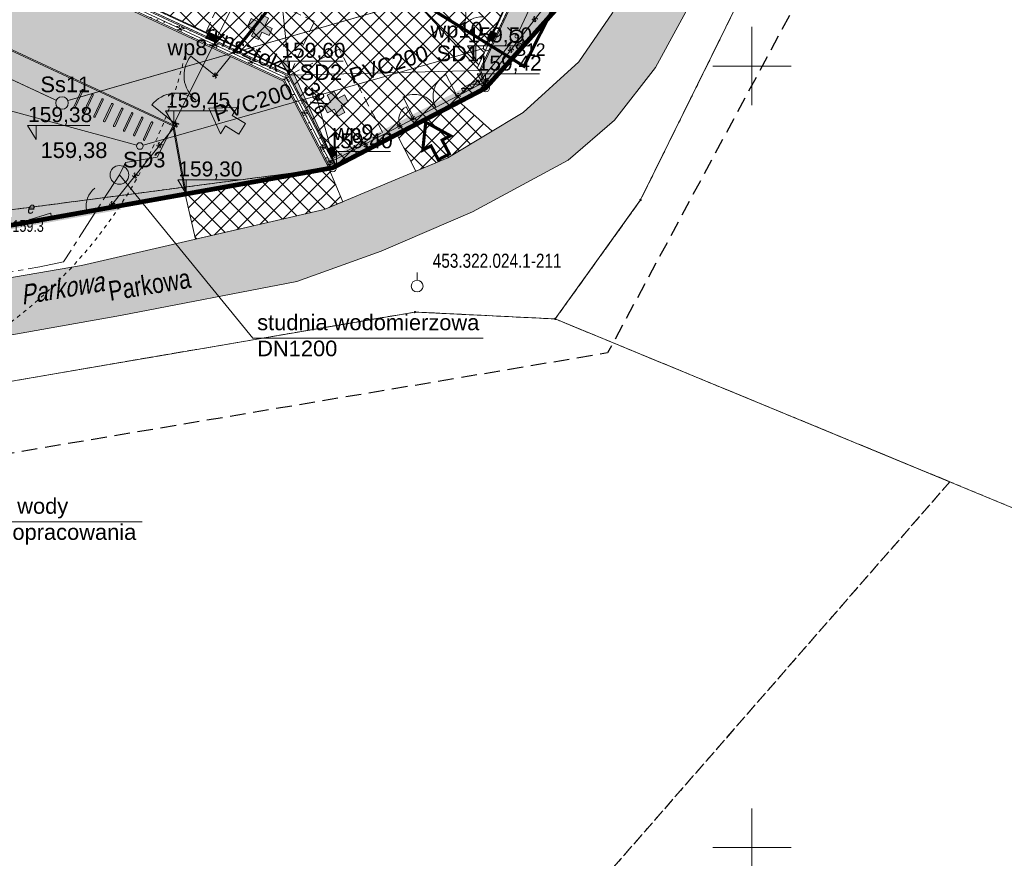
# Model space of a CAD drawing. Header units: millimetres. Extents: x 2049 to 5050, y -1200 to -312.
# Tile 13 of 23: x 2239 to 2302, y -1088 to -1034. Entities that reach past the tile are written whole.
import ezdxf
from ezdxf.enums import TextEntityAlignment as Align

# ---------------------------------------------------------------- set-up
doc = ezdxf.new("R2010")
doc.units = ezdxf.units.MM
for name, pattern in [('BORDER2', [22.225, 6.35, -3.175, 6.35, -3.175, 0, -3.175]), ('CENTER2', [28.575, 19.05, -3.175, 3.175, -3.175]), ('HIDDEN', [9.525, 6.35, -3.175]), ('L_0_04', [1.5, 1, -0.5]), ('L_0_45', [0.5, 0.25, -0.25]), ('L_0_52', [1, 0.75, -0.25])]:
    doc.linetypes.add(name, pattern=pattern)
doc.layers.get('0').update_dxf_attribs({"lineweight": 5})
doc.layers.get('Defpoints').update_dxf_attribs({"lineweight": 5})
doc.layers.add('994-Nazwa ulicy', color=7, linetype='Continuous')
doc.layers.add('pikieta naturalna-Atr2', color=7, linetype='Continuous')
for name, color, linetype, lineweight in [('A_chodnik', 132, 'Continuous', 5), ('A_hatch nawierzchnia', 253, 'Continuous', 5), ('A_hatch zieleń', 3, 'Continuous', 5), ('A_hidden', 132, 'HIDDEN', 5), ('A_koty wysokośc.', 53, 'Continuous', 5), ('A_latarnie', 22, 'Continuous', 5), ('A_linie przekrojowe', 114, 'Continuous', 5), ('A_mapa vector', 253, 'Continuous', 5), ('A_ogrodzenie 2_4m', 45, 'Continuous', 5), ('A_opisy', 13, 'Continuous', 5), ('A_parking', 53, 'Continuous', 5), ('A_pzt granica działki', 1, 'BORDER2', 5), ('A_spadki nawierzchni', 7, 'Continuous', 5), ('A_strefy oddziaływania obiektów', 71, 'L_0_45', 5), ('A_usunięcia', 1, 'Continuous', 5), ('A_zjazd z drogi', 7, 'Continuous', 5), ('IE_nn', 240, 'Continuous', 5), ('S-kd', 230, 'Continuous', 5), ('S-ks', 24, 'Continuous', 5), ('S-woda', 160, 'Continuous', 5)]:
    doc.layers.add(name, color=color, linetype=linetype, lineweight=lineweight)
doc.styles.add('Arial', font='Arial.ttf')
doc.styles.get("Standard").update_dxf_attribs({"font": 'arial.ttf'})
doc.styles.add('wymiary pzt', font='arial.ttf', dxfattribs={"height": 1})
pattern_1 = [(45, (9.5363, -381.6145), (-0.561266, 0.561266), []), (135, (9.5363, -381.6145), (-0.561266, -0.561266), [])]
pattern_2 = [(45, (9.53627, -381.61447), (-0.1403165, 0.420949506), [0, -0.396875])]

# ---------------------------------------------------------------- blocks, each defined once
blk = doc.blocks.new('zw$2336')
at = {"layer": 'A_strefy oddziaływania obiektów'}
blk.add_arc((-2.028, 0), 30, 146.72586, 12.57471, dxfattribs=at)
blk = doc.blocks.new('zw$2B9E')
at = {"layer": 'A_hatch nawierzchnia'}
h = blk.add_hatch(color=1, dxfattribs=at)
h.dxf.hatch_style = 1
h.paths.add_polyline_path([(2.113, 2.049), (2.566, 1.838), (2.355, 1.385), (2.808, 1.174), (3.02, 1.627), (3.473, 1.416), (3.684, 1.869), (3.231, 2.08), (3.442, 2.534), (2.989, 2.745), (2.777, 2.291), (2.324, 2.503)])
at = {"layer": 'A_hidden', "linetype": 'HIDDEN', "ltscale": 0.1}
for p, q in [((2.777, 2.291), (2.989, 2.745)), ((2.989, 2.745), (3.442, 2.534)), ((3.231, 2.08), (3.442, 2.534)), ((2.113, 2.049), (2.324, 2.503)), ((2.113, 2.049), (2.566, 1.838)), ((2.324, 2.503), (2.777, 2.291)), ((3.231, 2.08), (3.684, 1.869)), ((2.355, 1.385), (2.566, 1.838)), ((2.355, 1.385), (2.808, 1.174)), ((2.808, 1.174), (3.02, 1.627)), ((3.02, 1.627), (3.473, 1.416)), ((3.473, 1.416), (3.684, 1.869))]:
    blk.add_line(p, q, dxfattribs=at)
blk.add_lwpolyline([(0, 0), (3.263, -1.52), (5.797, 3.919), (2.534, 5.439)], close=True, dxfattribs=at)
blk = doc.blocks.new('zw$72B4')
at = {"layer": 'A_ogrodzenie 2_4m'}
for p, q in [((0.05, -0.05), (-0.05, 0.05)), ((-0.05, -0.05), (0.05, 0.05))]:
    blk.add_line(p, q, dxfattribs=at)
at = {"layer": 'A_ogrodzenie 2_4m', "linetype": 'HIDDEN', "ltscale": 0.01}
blk.add_lwpolyline([(-0.12, 0.12), (-0.12, -0.12), (0.12, -0.12), (0.12, 0.12)], close=True, dxfattribs=at)
at = {"layer": 'A_ogrodzenie 2_4m'}
blk.add_lwpolyline([(-0.05, 0.05), (-0.05, -0.05), (0.05, -0.05), (0.05, 0.05)], close=True, dxfattribs=at)
blk = doc.blocks.new('zw$4BF9')
at = {"layer": 'A_ogrodzenie 2_4m'}
for p, q in [((5.029, 9.474), (6.589, 8.223)), ((7.568, 9.445), (6.589, 8.223)), ((21.343, 8.286), (22.06, 6.912)), ((11.145, 8.054), (13.947, 2.681)), ((2.527, 6.352), (4.088, 5.102)), ((18.595, 6.853), (19.311, 5.478)), ((19.223, 5.432), (18.807, 6.23)), ((4.057, 5.063), (0.031, 0.039))]:
    blk.add_line(p, q, dxfattribs=at)
for points in [[(11.145, 8.054), (11.145, 8.054), (-89.687, 55.026), (-87.993, 59.248), (-87.56, 60.239), (-75.488, 90.173), (-59.845, 129.157), (-17.974, 109.652), (59.053, 73.799), (29.362, 14.847), (23.382, 7.169)], [(23.949, 7.897), (13.947, 2.681)]]:
    blk.add_lwpolyline(points, dxfattribs=at)
for centre, radius, start, end in [((6.589, 8.223), 2, 141.29404, 231.29404), ((22.06, 6.912), 1.55, 117.5408, 207.5408), ((4.088, 5.102), 2, 51.29404, 141.29404), ((19.311, 5.478), 1.55, 27.5408, 117.5408), ((19.223, 5.432), 0.9, 117.5408, 207.5408)]:
    blk.add_arc(centre, radius, start, end, dxfattribs=at)
for p, rotation in [((27.021, 11.841), 52.08704927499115), ((4.346, 11.221), 65.02180580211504), ((6.613, 10.166), 65.02180580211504), ((25.485, 9.869), 52.08704927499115), ((8.879, 9.11), 65.02180580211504), ((6.589, 8.223), 51.29404449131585), ((11.145, 8.054), 65.02180580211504), ((23.949, 7.897), 27.54079736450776), ((22.104, 6.935), 27.54079736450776), ((12.301, 5.838), 27.54079736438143), ((4.088, 5.102), 51.29404449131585), ((18.38, 4.993), 27.54079736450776), ((19.267, 5.455), 27.54079736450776), ((3.025, 3.775), 51.29404449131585), ((13.457, 3.621), 27.54079736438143), ((16.164, 3.837), 27.54079736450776), ((13.947, 2.681), 9.778696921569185), ((1.462, 1.824), 51.29404449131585), ((0, 0), 51.29404449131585)]:
    blk.add_blockref('zw$72B4', p, dxfattribs=dict(at, rotation=rotation))
blk = doc.blocks.new('zw$FF0C')
at = {"layer": 'A_linie przekrojowe'}
h = blk.add_hatch(color=256, dxfattribs=at)
h.dxf.hatch_style = 1
h.paths.add_polyline_path([(-1.118, -0.031), (-0.604, -0.822), (-0.181, 0.084)])
blk.add_lwpolyline([(-0.181, 0.084), (-1.118, -0.031), (-0.604, -0.822)], close=True, dxfattribs=at)
at = {"layer": 'A_linie przekrojowe', "const_width": 0.1}
blk.add_lwpolyline([(0, 0), (-0.845, -1.813)], dxfattribs=at)
blk = doc.blocks.new('zw$409B')
at = {"layer": 'A_linie przekrojowe'}
for points in [[(-2.111, -4.532), (0, 0)], [(-39.421, -84.623), (-36.043, -77.372)]]:
    blk.add_lwpolyline(points, dxfattribs=at)
at = {"layer": 'Defpoints'}
blk.add_line((-36.043, -77.372), (-2.111, -4.532), dxfattribs=at)
at = {"layer": 'A_linie przekrojowe'}
blk.add_blockref('zw$FF0C', (0, 0), dxfattribs=at)
at = {"layer": 'A_linie przekrojowe', "xscale": -1, "rotation": 130.0436116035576}
blk.add_blockref('zw$FF0C', (-39.421, -84.623), dxfattribs=at)
at = {"layer": 'A_linie przekrojowe', "char_height": 1, "width": 1.13204, "attachment_point": 5, "rotation": 65.02181}
for insert in [(0.514, -0.791), (-38.485, -84.508)]:
    blk.add_mtext('\\pxqc;A', dxfattribs=dict(at, insert=insert))
blk = doc.blocks.new('zw$D434')
at = {"layer": 'A_opisy'}
h = blk.add_hatch(color=256, dxfattribs=at)
h.dxf.hatch_style = 1
h.paths.add_polyline_path([(-0.271, -1.529), (0.273, -1.782), (0, 0), (-1.54, -0.937), (-0.996, -1.191), (-1.418, -2.097), (-0.693, -2.435)])
blk.add_lwpolyline([(-0.271, -1.529), (0.273, -1.782), (0, 0), (-1.54, -0.937), (-0.996, -1.191), (-1.418, -2.097), (-0.693, -2.435)], close=True, dxfattribs=at)
blk = doc.blocks.new('zw$3AD2')
at = {"layer": 'A_opisy'}
for points in [[(-0.05, 0.05), (-1.25, 0.05)], [(-1.25, -0.05), (-0.05, -0.05)]]:
    blk.add_lwpolyline(points, dxfattribs=at)
for centre, start, end in [((-1.25, 0), 90, 270), ((-0.05, 0), 270, 90)]:
    blk.add_arc(centre, 0.05, start, end, dxfattribs=at)
blk = doc.blocks.new('zw$4BE7')
at = {"layer": 'A_latarnie'}
for p, q in [((-0.354, 0.354), (-0.566, 0.566)), ((0.354, 0.354), (0.566, 0.566)), ((-0.566, -0.566), (-0.354, -0.354)), ((0.566, -0.566), (0.354, -0.354))]:
    blk.add_line(p, q, dxfattribs=at)
at = {"layer": 'A_latarnie', "const_width": 0.1}
blk.add_lwpolyline([(0.152, -0.37, 0.831927), (-0.009, 0.4, 1.202028), (0.152, -0.37)], format="xyb", dxfattribs=at)
at = {"layer": 'A_latarnie'}
blk.add_lwpolyline([(0.038, -0.093, 0.05, 0.05, 0.831927), (-0.002, 0.1, 0.05, 0.05, 1.202028)], format="xyseb", close=True, dxfattribs=at)
blk = doc.blocks.new('zw$8BE4')
at = {"layer": 'A_latarnie', "xscale": -1, "rotation": 179.9999999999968}
blk.add_blockref('zw$4BE7', (85.635, -118.725), dxfattribs=at)
blk = doc.blocks.new('L_0_02_2')
at = {"color": 0}
blk.add_point((0, 0), dxfattribs=at)
blk = doc.blocks.new('L_0_02_1')
at = {"color": 0}
blk.add_point((0, 0), dxfattribs=at)
blk = doc.blocks.new('KTOK02_500')
at = {"color": 0, "linetype": 'Continuous', "lineweight": 13}
for centre, start, end in [((-3, 0), 0, 60.0184), ((3, 0), 119.9816, 180)]:
    blk.add_arc(centre, 3, start, end, dxfattribs=at)
blk = doc.blocks.new('KTOK04_500')
at = {"color": 0, "linetype": 'Continuous', "lineweight": 13}
blk.add_arc((3, 0), 3, 119.9816, 180, dxfattribs=at)
blk = doc.blocks.new('zw$F0AB')
at = {"layer": 'A_mapa vector', "linetype": 'Continuous', "lineweight": 0}
for points in [[(229.337, 69.002, 1), (229.337, 69.092, 1)], [(214.907, 61.832, 1), (214.907, 61.922, 1)], [(223.877, 61.392, 1), (223.877, 61.482, 1)]]:
    blk.add_hatch(color=256, dxfattribs=at).paths.add_polyline_path(points)
at = {"layer": 'A_mapa vector', "linetype": 'CONTINUOUS', "lineweight": 0}
for p, q in [((229.337, 69.047), (315.949, 244.523)), ((225.227, 82.687), (219.427, 76.207)), ((219.427, 76.207), (209.647, 71.107)), ((117.947, 54.717), (209.647, 71.107)), ((229.337, 69.047), (223.877, 61.437)), ((214.907, 61.877), (175.697, 55.157)), ((223.877, 61.437), (214.907, 61.877)), ((223.877, 61.437), (270.837, 42.037))]:
    blk.add_line(p, q, dxfattribs=at)
at = {"layer": 'A_mapa vector', "linetype": 'L_0_04', "lineweight": 25, "flags": 128}
blk.add_lwpolyline([(132.437, 208.417), (272.317, 142.967), (227.227, 59.257), (127.107, 42.427), (76.327, 77.727)], close=True, dxfattribs=at)
at = {"layer": 'A_mapa vector', "linetype": 'L_0_52', "lineweight": 0, "flags": 128}
for points in [[(266.507, 144.357), (229.337, 69.047)], [(219.427, 76.207), (225.227, 82.687)], [(209.647, 71.107), (219.427, 76.207)], [(128.867, 60.547), (209.647, 71.107)], [(209.647, 71.107), (128.867, 60.547)], [(166.357, 63.367), (209.647, 71.107)], [(229.337, 69.047), (223.877, 61.437)], [(214.907, 61.877), (175.697, 55.157)], [(223.877, 61.437), (214.907, 61.877)], [(249.117, 51.017), (223.877, 61.437)], [(223.877, 61.437), (249.117, 51.017)], [(204.624, 0), (249.117, 51.017)], [(249.117, 51.017), (204.624, 0)]]:
    blk.add_lwpolyline(points, dxfattribs=at)
at = {"layer": 'A_mapa vector', "linetype": 'L_0_45', "lineweight": 0, "flags": 128}
for points in [[(229.337, 69.047), (266.507, 144.357)], [(266.507, 144.357), (229.337, 69.047)], [(219.427, 76.207), (225.227, 82.687)], [(225.227, 82.687), (219.427, 76.207)], [(209.647, 71.107), (219.427, 76.207)], [(219.427, 76.207), (209.647, 71.107)], [(128.867, 60.547), (209.647, 71.107)], [(209.647, 71.107), (128.867, 60.547)], [(166.357, 63.367), (209.647, 71.107)], [(209.647, 71.107), (166.357, 63.367)], [(223.877, 61.437), (229.337, 69.047)], [(229.337, 69.047), (223.877, 61.437)], [(214.907, 61.877), (175.697, 55.157)], [(175.697, 55.157), (214.907, 61.877)], [(223.877, 61.437), (214.907, 61.877)], [(214.907, 61.877), (223.877, 61.437)], [(249.117, 51.017), (223.877, 61.437)], [(223.877, 61.437), (249.117, 51.017)], [(204.624, 0), (249.117, 51.017)], [(249.117, 51.017), (270.837, 42.037)]]:
    blk.add_lwpolyline(points, dxfattribs=at)
at = {"layer": 'A_mapa vector', "linetype": 'Continuous', "lineweight": 0, "flags": 128}
for points in [[(216.213, 81.15), (219.638, 78.988)], [(236.457, 75.117), (236.457, 80.117)], [(236.457, 75.117), (236.457, 80.117)], [(236.457, 75.117), (236.457, 80.117)], [(236.457, 75.117), (236.457, 80.117)], [(233.957, 77.617), (236.457, 77.617)], [(233.957, 77.617), (236.457, 77.617)], [(236.457, 77.617), (238.957, 77.617)], [(236.457, 77.617), (238.957, 77.617)], [(190.294, 67.799), (191.607, 68.2), (191.687, 67.947), (190.367, 67.547), (190.294, 67.799)], [(193.898, 68.397), (194.937, 68.567)], [(215.047, 63.912), (215.047, 64.412)], [(236.457, 25.117), (236.457, 30.117)], [(236.457, 25.117), (236.457, 30.117)], [(236.457, 25.117), (236.457, 30.117)], [(236.457, 25.117), (236.457, 30.117)], [(233.957, 27.617), (236.457, 27.617)], [(233.957, 27.617), (236.457, 27.617)], [(236.457, 27.617), (238.957, 27.617)], [(236.457, 27.617), (238.957, 27.617)]]:
    blk.add_lwpolyline(points, dxfattribs=at)
at = {"layer": 'A_mapa vector', "linetype": 'Continuous', "lineweight": 0}
for centre, radius in [((219.427, 76.207), 0.25), ((209.647, 71.107), 0.25), ((229.337, 69.047), 0.045), ((215.047, 63.537), 0.375), ((214.907, 61.877), 0.045), ((223.877, 61.437), 0.045)]:
    blk.add_circle(centre, radius, dxfattribs=at)
at = {"layer": 'A_mapa vector'}
for p in [(219.638, 78.988), (221.872, 77.594), (209.25, 71.093), (195.548, 68.779), (191.607, 68.2), (193.898, 68.397), (194.937, 68.567), (189.727, 67.38), (190.294, 67.799), (190.367, 67.547), (191.687, 67.947)]:
    blk.add_point(p, dxfattribs=at)
at = {"layer": 'A_mapa vector', "linetype": 'Continuous', "yscale": 0.5, "zscale": 0.5}
for name, p, xscale, rotation in [('KTOK02_500', (217.926, 80.069), 0.5, 327.7400000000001), ('L_0_02_2', (219.427, 76.207), 0.5, 48.17), ('L_0_02_1', (219.427, 76.207), 0.4999999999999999, 207.54), ('L_0_02_2', (209.647, 71.107), 0.4999999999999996, 190.1299999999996), ('L_0_02_2', (209.647, 71.107), 0.5, 27.54), ('KTOK04_500', (193.898, 68.397), 0.5, 9.290000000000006), ('L_0_02_1', (229.337, 69.047), 0.5, 234.3400000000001), ('L_0_02_1', (229.337, 69.047), 0.5, 63.73000000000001), ('L_0_02_1', (214.907, 61.877), 0.4999999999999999, 189.7299999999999), ('L_0_02_2', (214.907, 61.877), 0.5, 357.19), ('L_0_02_2', (223.877, 61.437), 0.5, 54.34), ('L_0_02_1', (223.877, 61.437), 0.5, 337.55), ('L_0_02_1', (223.877, 61.437), 0.5, 177.19)]:
    blk.add_blockref(name, p, dxfattribs=dict(at, xscale=xscale, rotation=rotation))
at = {"layer": 'A_mapa vector', "style": 'Arial', "oblique": 15, "width": 0.78}
blk.add_text('e', height=0.75, dxfattribs=at).set_placement((190.066, 68.919), align=Align.TOP_LEFT)
at = {"layer": 'A_mapa vector', "style": 'Arial', "width": 0.78}
blk.add_text('453.322.024.1-211', height=0.9, dxfattribs=at).set_placement((216.047, 65.611), align=Align.TOP_LEFT)
blk.add_text('Parkowa', height=1.25, rotation=9.3, dxfattribs=at).set_placement((195.211, 63.824), align=Align.TOP_LEFT)
blk = doc.blocks.new('zw$8536')
at = {"layer": 'S-ks', "const_width": 0.05}
for points in [[(-62.223, -67.352), (-32.437, -58.775)], [(-72.195, -63.033), (-62.955, -67.337)]]:
    blk.add_lwpolyline(points, dxfattribs=at)
at = {"layer": 'S-ks'}
blk.add_circle((-62.592, -67.506), 0.4, dxfattribs=at)
blk = doc.blocks.new('zw$CA91')
at = {"layer": 'A_koty wysokośc.'}
h = blk.add_hatch(color=256, dxfattribs=at)
h.dxf.hatch_style = 1
h.paths.add_polyline_path([(-0.448, 0.753), (0, 0), (0, 0.753)])
blk.add_lwpolyline([(2.874, 0.753), (-0.448, 0.753), (0, 0), (0, 0.753)], dxfattribs=at)
blk = doc.blocks.new('rrr')
at = {"layer": '994-Nazwa ulicy', "color": 7, "linetype": 'Continuous', "lineweight": 25, "oblique": 15, "width": 0.79}
blk.add_text('Parkowa', height=1.25, rotation=9.545, dxfattribs=at).set_placement((130.08, 38.32))
at = {"layer": 'pikieta naturalna-Atr2', "color": 7, "width": 0.765}
blk.add_text('159.3', height=0.75, dxfattribs=at).set_placement((129.46, 43.74), align=Align.TOP_LEFT)

msp = doc.modelspace()

# ---------------------------------------------------------------- hatches: boundary and pattern name
at = {"layer": 'A_hatch nawierzchnia'}
h = msp.add_hatch(dxfattribs=at)
h.set_pattern_fill('NET', color=256, scale=0.25, angle=45)
h.set_pattern_definition(pattern_1)
h.paths.add_polyline_path([(2254.623, -1023.02), (2275.699, -977.778), (2276.786, -978.285), (2277.251, -977.288), (2276.163, -976.781), (2280.432, -967.617), (2281.378, -965.586), (2282.164, -963.9), (2298.879, -971.687), (2268.176, -1037.594)])
h.paths.add_polyline_path([(2274.775, -992.889), (2286.012, -998.124), (2297.455, -973.56), (2293.745, -971.833), (2293.893, -971.515), (2292.987, -971.093), (2292.839, -971.41), (2290.834, -970.476), (2290.981, -970.159), (2290.075, -969.737), (2289.927, -970.054), (2283.899, -967.246), (2281.223, -972.991), (2282.001, -973.354), (2281.854, -973.671), (2282.76, -974.093), (2282.908, -973.776), (2283.542, -974.071)], flags=16)
h.paths.add_polyline_path([(2265.709, -1012.351), (2266.488, -1012.714), (2266.34, -1013.031), (2267.246, -1013.454), (2267.394, -1013.136), (2271.979, -1015.272), (2271.831, -1015.589), (2272.738, -1016.012), (2272.885, -1015.694), (2276.946, -1017.586), (2282.211, -1006.282), (2279.883, -1005.197), (2280.03, -1004.88), (2278.943, -1004.373), (2278.795, -1004.691), (2276.18, -1003.472), (2276.327, -1003.155), (2275.24, -1002.648), (2275.092, -1002.966), (2270.975, -1001.048), (2268.797, -1005.721), (2267.438, -1005.088), (2266.526, -1007.044), (2266.662, -1007.108), (2265.818, -1008.92), (2266.906, -1009.427), (2267.75, -1007.614), (2267.886, -1007.678)], flags=16)
h = msp.add_hatch(dxfattribs=at)
h.set_pattern_fill('NET', color=256, scale=0.25, angle=45)
h.set_pattern_definition(pattern_1)
h.paths.add_polyline_path([(2155.63, -991.003), (2162.598, -980.151), (2241.833, -1017.062), (2241.326, -1018.149), (2242.323, -1018.614), (2242.83, -1017.526), (2254.569, -1022.995), (2254.623, -1023.02), (2256.136, -1037.824), (2225.574, -1023.586), (2224.487, -1023.08), (2202.913, -1013.03), (2201.825, -1012.523), (2180.251, -1002.473), (2179.163, -1001.966)])
h.paths.add_polyline_path([(2204.268, -1013.33), (2222.851, -1021.987), (2225.891, -1015.46), (2207.309, -1006.804)], flags=16)
h.paths.add_polyline_path([(2182.06, -1002.984), (2200.642, -1011.641), (2203.683, -1005.115), (2185.1, -996.458)], flags=16)
h = msp.add_hatch(dxfattribs=at)
h.set_pattern_fill('CONC', color=256, scale=0.1, angle=45)
h.set_pattern_definition([(45, (10.2406, -378.4398), (-1.7960512, 1.7960512), [0, -2.54]), (45, (10.8872, -379.0504), (-1.7960512, 1.7960512), [0, -2.54]), (45, (9.9712, -378.0267), (-1.7960512, 1.7960512), [0, -2.54]), (23.1986, (9.59404, -379.5174), (7.18420523, 3.5921031), [0.2735656, -13.4047535]), (261.8699, (9.8455, -379.40965), (1.79605086, 8.9802562), [0.127, -12.573]), (175.6013, (9.82753, -379.53538), (19.75656246, -1.796048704), [0.2341753, -23.1834665]), (251.5651, (9.4504, -380.3436), (3.86e-06, -3.5921033), [0.056797, -5.6228158]), (11.3099, (9.4324, -380.3975), (5.38815528, 1.79604803), [0.0915822, -9.0665198]), (153.4349, (9.5222, -380.3795), (-5.38815159, 1.79605487), [0.0803224, -7.9518637]), (270, (10.7794, -379.3737), (1.7960518, -1.7960518), [0.107762, -3.484339]), (45, (10.7794, -379.4815), (4e-16, 3.5921024), [0.1524, -2.3876]), (180, (10.8872, -379.3737), (-1.7960518, -1.7960518), [0.107762, -3.484339]), (296.5651, (9.4144, -378.4398), (-1.79605487, 5.38815159), [0.0803224, -7.9518637]), (45, (9.4504, -378.5116), (4e-16, 3.5921024), [0.127, -2.413]), (188.1301, (9.54016, -378.42183), (-8.9802562, -1.79605086), [0.127, -12.573]), (258.6901, (8.4446, -379.3737), (1.79604803, 5.38815528), [0.0915822, -9.0665198]), (26.5651, (8.4266, -379.4635), (-5.38815159, -1.79605487), [0.1606448, -7.8715413]), (171.8699, (8.5703, -379.3917), (8.9802562, -1.79605086), [0.127, -12.573]), (45, (9.0373, -378.9247), (-1.7960512, 1.7960512), [0, -2.54]), (45, (9.0193, -379.8766), (-1.7960512, 1.7960512), [0, -2.54]), (45, (10.1867, -380.0383), (-1.7960512, 1.7960512), [0, -2.54]), (45, (10.115, -378.9966), (-1.7960512, 1.7960512), [0, -2.54]), (45, (9.2887, -379.212), (-1.7960512, 1.7960512), [0, -2.54]), (45, (8.8397, -379.5533), (-1.7960512, 1.7960512), [0, -2.54]), (45, (9.109, -379.4995), (-1.7960512, 1.7960512), [0, -2.54]), (45, (9.4683, -380.0024), (-1.7960512, 1.7960512), [0, -2.54]), (45, (8.9654, -380.3616), (-1.7960512, 1.7960512), [0, -2.54]), (45, (8.5703, -379.9305), (-1.7960512, 1.7960512), [0, -2.54]), (45, (8.1213, -379.5893), (-1.7960512, 1.7960512), [0, -2.54]), (45, (8.6062, -378.9606), (-1.7960512, 1.7960512), [0, -2.54]), (45, (8.9295, -378.4937), (-1.7960512, 1.7960512), [0, -2.54]), (45, (9.63, -377.937), (-1.7960512, 1.7960512), [0, -2.54]), (45, (9.7557, -378.9247), (-1.7960512, 1.7960512), [0, -2.54]), (45, (9.2528, -378.781), (-1.7960512, 1.7960512), [0, -2.54]), (45, (10.2586, -379.4995), (-1.7960512, 1.7960512), [0, -2.54]), (45, (9.8096, -380.128), (-1.7960512, 1.7960512), [0, -2.54]), (45, (10.7435, -379.9844), (-1.7960512, 1.7960512), [0, -2.54]), (45, (10.043, -380.4693), (-1.7960512, 1.7960512), [0, -2.54]), (45, (9.5222, -381.098), (-1.7960512, 1.7960512), [0, -2.54]), (45, (9.8275, -380.9722), (-1.7960512, 1.7960512), [0, -2.54]), (45, (9.594, -380.7028), (-1.7960512, 1.7960512), [0, -2.54]), (45, (11.0848, -379.7868), (-1.7960512, 1.7960512), [0, -2.54]), (45, (10.564, -378.835), (-1.7960512, 1.7960512), [0, -2.54]), (45, (9.9353, -378.386), (-1.7960512, 1.7960512), [0, -2.54]), (45, (10.4023, -380.5052), (-1.7960512, 1.7960512), [0, -2.54])])
h.paths.add_polyline_path([(2148.98, -1019.015), (2161.551, -1024.871), (2219.646, -1027.664), (2248.782, -1041.237), (2249.519, -1045.362), (2258.636, -1043.885), (2255.795, -1038.437), (2225.279, -1024.221), (2225.49, -1023.768), (2224.402, -1023.261), (2224.191, -1023.714), (2202.617, -1013.664), (2202.828, -1013.211), (2201.74, -1012.704), (2201.529, -1013.157), (2179.955, -1003.107), (2180.166, -1002.654), (2179.079, -1002.147), (2178.868, -1002.601), (2160.592, -994.087)])
h = msp.add_hatch(dxfattribs=at)
h.set_pattern_fill('NET', color=256, scale=0.25, angle=45)
h.set_pattern_definition(pattern_1)
h.paths.add_polyline_path([(2254.623, -1023.02), (2267.73, -1037.114), (2268.323, -1037.752), (2256.16, -1038.055)])
h = msp.add_hatch(dxfattribs=at)
h.set_pattern_fill('NET', color=256, scale=0.25, angle=45)
h.set_pattern_definition(pattern_1)
h.paths.add_polyline_path([(2259.179, -1043.844), (2268.712, -1038.872), (2268.323, -1037.752), (2256.16, -1038.055)])
at = {"layer": 'A_hatch zieleń'}
h = msp.add_hatch(dxfattribs=at)
h.set_pattern_fill('DOTS', color=256, scale=0.25, angle=45, style=2)
h.set_pattern_definition(pattern_2)
h.paths.add_polyline_path([(2134.432, -1038.222), (2185.052, -916.842), (2227.212, -936.482), (2304.212, -972.322), (2286.482, -1008.192), (2274.512, -1032.392), (2268.773, -1038.804), (2268.409, -1037.757), (2299.167, -971.732), (2282.125, -963.794), (2281.34, -965.48), (2247.954, -949.927), (2248.917, -947.861), (2223.808, -936.164), (2222.845, -938.23), (2187.284, -921.665), (2174.278, -949.584), (2172.737, -948.866), (2170.981, -952.637), (2172.522, -953.355), (2159.358, -981.612), (2155.451, -991.229), (2179.045, -1002.22), (2178.901, -1002.528), (2160.553, -993.981), (2148.873, -1019.054), (2161.532, -1024.951), (2219.627, -1027.744), (2248.71, -1041.292), (2249.491, -1045.66), (2167.232, -1060.362)])
h.paths.add_polyline_path([(2185.226, -1046.474), (2178.186, -1045.303), (2179.282, -1038.377), (2186.248, -1039.417)], flags=16)
h.paths.add_polyline_path([(2196.007, -1044.411), (2189.98, -1043.983), (2190.308, -1038.915), (2196.306, -1039.336)], flags=16)
h = msp.add_hatch(dxfattribs=at)
h.set_pattern_fill('DOTS', color=256, scale=0.25, angle=45, style=2)
h.set_pattern_definition(pattern_2)
h.paths.add_polyline_path([(2225.313, -1024.148), (2255.854, -1038.376), (2258.786, -1043.998), (2258.932, -1043.972), (2259.108, -1043.881), (2256.102, -1038.116), (2225.456, -1023.84)])
at = {"layer": 'A_spadki nawierzchni'}
h = msp.add_hatch(color=256, dxfattribs=at)
h.dxf.hatch_style = 1
h.paths.add_polyline_path([(2258.934, -1043.375), (2256.16, -1038.055), (2256.426, -1037.917)])
at = {"layer": 'A_zjazd z drogi'}
h = msp.add_hatch(color=252, dxfattribs=at)
h.dxf.hatch_style = 2
h.paths.add_polyline_path([(2148.462, -1086.554), (2150.845, -1081.821), (2154.658, -1076.101), (2158.131, -1071.913), (2162.149, -1068.372), (2167.153, -1065.138), (2173.01, -1062.142), (2177.572, -1060.814), (2186.152, -1059.588), (2202.869, -1057.103), (2242.858, -1050.215), (2258.389, -1046.653), (2266.298, -1043.327), (2271.117, -1040.446), (2274.679, -1037.199), (2276.827, -1034.056), (2289.087, -1010.743), (2294.136, -1010.743), (2286.726, -1024.418), (2279.577, -1037.56), (2276.955, -1040.931), (2273.993, -1043.484), (2267.864, -1046.787), (2262.042, -1049.306), (2256.629, -1051.247), (2245.359, -1053.426), (2222.582, -1057.477), (2197.523, -1061.767), (2179.853, -1064.491), (2175.325, -1065.751), (2170.558, -1067.726), (2165.996, -1070.449), (2162.795, -1073.207), (2158.233, -1078.144), (2154.556, -1083.149), (2152.786, -1086.554)])
h = msp.add_hatch(dxfattribs=at)
h.set_pattern_fill('NET', scale=0.25, angle=45)
h.set_pattern_definition(pattern_1)
h.paths.add_polyline_path([(2266.298, -1043.327), (2269.134, -1041.632), (2267.553, -1040.222), (2267.026, -1039.752), (2263.036, -1041.832), (2264.243, -1044.191)])
h = msp.add_hatch(dxfattribs=at)
h.set_pattern_fill('NET', scale=0.25, angle=45)
h.set_pattern_definition(pattern_1)
h.paths.add_polyline_path([(2258.389, -1046.653), (2259.583, -1046.151), (2258.686, -1044.016), (2249.491, -1045.66), (2250.152, -1048.542)])

# ---------------------------------------------------------------- linework, layer by layer
at = {"layer": 'A_chodnik'}
msp.add_line((2259.108, -1043.881), (2259.179, -1043.844), dxfattribs=at)
msp.add_lwpolyline([(2259.108, -1043.881), (2256.102, -1038.116), (2155.451, -991.229), (2159.358, -981.612), (2172.522, -953.355), (2170.981, -952.637), (2172.737, -948.866), (2174.278, -949.584), (2187.284, -921.665), (2222.845, -938.23), (2223.808, -936.164), (2248.917, -947.861), (2247.954, -949.927), (2281.34, -965.48), (2282.125, -963.794), (2299.167, -971.732), (2268.409, -1037.757), (2268.783, -1038.835)], close=True, dxfattribs=at)
for points in [[(2174.317, -949.69), (2187.323, -921.771), (2222.884, -938.337), (2223.847, -936.27), (2248.811, -947.899), (2247.848, -949.966), (2281.378, -965.586), (2282.164, -963.9), (2299.06, -971.771), (2268.323, -1037.752), (2268.712, -1038.872)], [(2259.179, -1043.844), (2256.16, -1038.055), (2225.49, -1023.768)]]:
    msp.add_lwpolyline(points, dxfattribs=at)
at = {"layer": 'A_hatch nawierzchnia'}
for p, q in [((2155.63, -991.003), (2256.105, -1037.809)), ((2254.623, -1023.02), (2256.16, -1038.055)), ((2254.623, -1023.02), (2268.323, -1037.752)), ((2256.16, -1038.055), (2268.323, -1037.752))]:
    msp.add_line(p, q, dxfattribs=at)
for points in [[(2298.879, -971.687), (2268.176, -1037.594)], [(2299.06, -971.771), (2268.323, -1037.752)]]:
    msp.add_lwpolyline(points, dxfattribs=at)
at = {"layer": 'A_opisy', "const_width": 0.2}
msp.add_lwpolyline([(2265.931, -1042.202), (2266.463, -1041.925), (2264.883, -1041.057), (2264.69, -1042.849), (2265.222, -1042.572), (2265.685, -1043.459), (2266.394, -1043.089)], close=True, dxfattribs=at)
at = {"layer": 'A_parking'}
msp.add_line((2249.491, -1045.66), (2258.806, -1043.995), dxfattribs=at)
for points in [[(2258.703, -1044.013), (2255.795, -1038.437), (2225.206, -1024.187), (2225.384, -1023.806), (2224.441, -1023.367), (2224.264, -1023.748), (2202.545, -1013.63), (2202.722, -1013.25), (2201.779, -1012.81), (2201.602, -1013.191), (2179.955, -1003.107), (2180.133, -1002.727), (2179.117, -1002.254), (2178.94, -1002.634), (2160.592, -994.087), (2148.98, -1019.015), (2161.551, -1024.871), (2219.646, -1027.664)], [(2258.789, -1044.004), (2255.854, -1038.376), (2225.313, -1024.148), (2225.456, -1023.84)], [(2219.646, -1027.664), (2248.782, -1041.237), (2249.57, -1045.646)], [(2219.627, -1027.744), (2248.71, -1041.292), (2249.491, -1045.66)]]:
    msp.add_lwpolyline(points, dxfattribs=at)
at = {"layer": 'A_pzt granica działki', "ltscale": 0.2, "const_width": 0.3}
msp.add_lwpolyline([(2185.052, -916.842), (2227.212, -936.482), (2304.212, -972.322), (2286.482, -1008.192), (2274.512, -1032.392), (2268.712, -1038.872), (2258.932, -1043.972), (2167.232, -1060.362), (2134.432, -1038.222)], close=True, dxfattribs=at)
at = {"layer": 'A_spadki nawierzchni'}
msp.add_lwpolyline([(2258.934, -1043.375), (2256.16, -1038.055), (2256.426, -1037.917), (2258.934, -1043.375)], dxfattribs=at)
at = {"layer": 'A_strefy oddziaływania obiektów', "ltscale": 5}
msp.add_lwpolyline([(2245.27, -1046.008, 0.5, 0.5, 0), (2258.801, -1043.589, 0.5, 0.5, 0), (2268.462, -1038.551, 0.5, 0.5, 0), (2274.177, -1032.166, 0.5, 0.5, 0), (2286.123, -1008.015, 0.5, 0.5, 0), (2303.672, -972.512, 0.5, 0.5, 0), (2227.043, -936.845, 0.5, 0.5, 0), (2185.261, -917.381, 0.5, 0.5, 0), (2151.02, -999.485, 0, 0, 0)], format="xyseb", dxfattribs=at)
at = {"layer": 'A_strefy oddziaływania obiektów', "ltscale": 5, "const_width": 0.5}
msp.add_lwpolyline([(2150.651, -999.331), (2150.651, -999.331), (2134.432, -1038.222), (2167.232, -1060.362), (2245.34, -1046.402)], dxfattribs=at)
at = {"layer": 'A_usunięcia', "linetype": 'HIDDEN', "ltscale": 0.2, "const_width": 0.2}
msp.add_lwpolyline([(2252.562, -1036.655), (2258.292, -1029.504), (2271.161, -1037.478), (2274.195, -1031.453)], dxfattribs=at)
at = {"layer": 'A_zjazd z drogi'}
for points in [[(2289.087, -1010.743), (2276.827, -1034.056), (2274.679, -1037.199), (2271.117, -1040.446), (2266.298, -1043.327), (2258.389, -1046.653), (2242.858, -1050.215), (2202.869, -1057.103), (2186.152, -1059.588), (2177.572, -1060.814), (2173.01, -1062.142), (2167.153, -1065.138), (2162.149, -1068.372), (2158.131, -1071.913), (2154.658, -1076.101), (2150.845, -1081.821), (2148.462, -1086.554)], [(2148.462, -1086.554), (2152.786, -1086.554), (2154.556, -1083.149), (2158.233, -1078.144), (2162.795, -1073.207), (2165.996, -1070.449), (2170.558, -1067.726), (2175.325, -1065.751), (2179.853, -1064.491), (2197.523, -1061.767), (2222.582, -1057.477), (2245.359, -1053.426), (2256.629, -1051.247), (2262.042, -1049.306), (2267.864, -1046.787), (2273.993, -1043.484), (2276.955, -1040.931), (2279.577, -1037.56), (2286.726, -1024.418), (2294.136, -1010.743)]]:
    msp.add_lwpolyline(points, dxfattribs=at)
at = {"layer": 'A_zjazd z drogi', "color": 7}
for points in [[(2268.08, -1040.692), (2269.134, -1041.632), (2266.298, -1043.327), (2264.243, -1044.191), (2263.036, -1041.832), (2267.026, -1039.752)], [(2249.491, -1045.66), (2258.686, -1044.016), (2259.583, -1046.151), (2258.389, -1046.653), (2250.152, -1048.542)]]:
    msp.add_lwpolyline(points, close=True, dxfattribs=at)

# ---------------------------------------------------------------- block references
at = {"layer": 'A_hidden'}
for p, rotation in [((2256.245, -1037.874), 90.00000000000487), ((2258.934, -1043.375), 52.51899156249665)]:
    msp.add_blockref('zw$2B9E', p, dxfattribs=dict(at, rotation=rotation))
at = {"layer": 'A_latarnie'}
msp.add_blockref('zw$8BE4', (2185.052, -916.842), dxfattribs=at)
at = {"layer": 'A_linie przekrojowe'}
msp.add_blockref('zw$409B', (2271.899, -954.802), dxfattribs=at)
at = {"layer": 'A_ogrodzenie 2_4m'}
msp.add_blockref('zw$4BF9', (2244.833, -1046.3), dxfattribs=at)
at = {"layer": 'A_opisy'}
for name, p, rotation in [('zw$3AD2', (2242.954, -1038.972), 65.02180580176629), ('zw$3AD2', (2243.588, -1039.268), 65.02180580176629), ('zw$3AD2', (2244.223, -1039.563), 65.02180580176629), ('zw$3AD2', (2244.857, -1039.859), 65.02180580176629), ('zw$3AD2', (2245.492, -1040.154), 65.02180580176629), ('zw$D434', (2251.02, -1040.167), 83.02165557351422), ('zw$3AD2', (2246.127, -1040.45), 65.02180580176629), ('zw$3AD2', (2246.761, -1040.746), 65.02180580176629), ('zw$3AD2', (2247.396, -1041.041), 65.02180580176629)]:
    msp.add_blockref(name, p, dxfattribs=dict(at, rotation=rotation))
at = {"layer": 'A_strefy oddziaływania obiektów', "rotation": 335.0218058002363}
msp.add_blockref('zw$2336', (2222.129, -1030.749), dxfattribs=at)

# ---------------------------------------------------------------- texts
at = {"layer": 'A_spadki nawierzchni', "insert": (2257.88, -1038.371), "char_height": 1, "width": 1.29004, "attachment_point": 1, "rotation": 297.5408}
msp.add_mtext('3%', dxfattribs=at)

# ---------------------------------------------------------------- next in the draw order: block references
at = {"layer": 'A_mapa vector'}
msp.add_blockref('zw$F0AB', (2049.285, -1115.08), dxfattribs=at)

# ---------------------------------------------------------------- next in the draw order: hatches: boundary and pattern name
at = {"layer": 'S-kd'}
h = msp.add_hatch(dxfattribs=at)
h.set_pattern_fill('ANSI31', color=230, scale=0.01, angle=290.02181)
h.set_pattern_definition([(335.0218058, (3832.39986, 724.431218), (0.01340717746, 0.02878037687), [])])
h.paths.add_polyline_path([(2268.794, -1035.742), (2269.175, -1035.92), (2269.424, -1035.385), (2269.044, -1035.207)])
at = {"layer": 'S-kd', "transparency": 33554687}
h = msp.add_hatch(dxfattribs=at)
h.set_pattern_fill('ANSI31', color=230, scale=0.01, angle=200.02181)
h.set_pattern_definition([(245.0218058, (4011.26601, -2598.941604), (0.02878037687, -0.01340717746), [])])
h.paths.add_polyline_path([(2251.45, -1035.966), (2251.627, -1035.585), (2251.092, -1035.336), (2250.915, -1035.717)])
at = {"layer": 'S-kd'}
h = msp.add_hatch(dxfattribs=at)
h.set_pattern_fill('ANSI31', color=230, scale=0.01, angle=342.5408)
h.set_pattern_definition([(27.5407974, (1813.48242, 1268.530003), (-0.0146805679, 0.0281521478), [])])
h.paths.add_polyline_path([(2258.553, -1042.817), (2258.826, -1043.34), (2259.198, -1043.146), (2258.925, -1042.622)])

# ---------------------------------------------------------------- next in the draw order: linework, layer by layer
at = {"layer": 'IE_nn'}
for p, q in [((2270.856, -1035.205), (2273.813, -1028.857)), ((2268.3, -1038.486), (2270.434, -1035.877)), ((2267.166, -1038.908), (2268.23, -1038.353)), ((2268.23, -1038.353), (2267.837, -1038.896)), ((2268.369, -1038.619), (2268.23, -1038.353)), ((2267.837, -1038.896), (2267.166, -1038.908)), ((2267.305, -1039.174), (2267.166, -1038.908)), ((2267.305, -1039.174), (2268.369, -1038.619)), ((2267.305, -1039.174), (2267.698, -1038.63)), ((2267.698, -1038.63), (2268.369, -1038.619)), ((2267.837, -1038.896), (2267.698, -1038.63))]:
    msp.add_line(p, q, dxfattribs=at)
at = {"layer": 'S-kd'}
for p, q in [((2202.392, -1030.528), (2246.397, -1042.525)), ((2268.986, -1035.832), (2268.87, -1036.082)), ((2246.806, -1042.523), (2268.576, -1036.333)), ((2258.875, -1042.981), (2257.867, -1039.378))]:
    msp.add_line(p, q, dxfattribs=at)
at = {"layer": 'S-kd', "color": 7}
for p, q in [((2253.834, -1054.874), (2245.291, -1044.432)), ((2253.834, -1054.874), (2268.545, -1054.874)), ((2229.484, -1066.62), (2246.741, -1066.62))]:
    msp.add_line(p, q, dxfattribs=at)
at = {"layer": 'S-kd'}
for points in [[(2269.198, -1035.279), (2298.832, -971.665), (2299.059, -971.77), (2269.424, -1035.385)], [(2155.655, -990.96), (2256.127, -1037.762), (2256.021, -1037.989), (2155.549, -991.187)], [(2269.424, -1035.385), (2269.175, -1035.92), (2268.794, -1035.742), (2269.044, -1035.207)], [(2251.45, -1035.966), (2250.915, -1035.717), (2251.092, -1035.336), (2251.627, -1035.585)], [(2258.925, -1042.622), (2259.198, -1043.146), (2258.826, -1043.34), (2258.553, -1042.817)]]:
    msp.add_lwpolyline(points, close=True, dxfattribs=at)
for centre in [(2268.78, -1036.275), (2257.867, -1039.378), (2246.602, -1042.581)]:
    msp.add_circle(centre, 0.212, dxfattribs=at)
at = {"layer": 'S-woda'}
for p, q in [((2269.73, -999.419), (2247.699, -1043.286)), ((2245.68, -1043.644), (2247.699, -1043.286)), ((2245.291, -1044.432), (2245.68, -1043.644))]:
    msp.add_line(p, q, dxfattribs=at)
at = {"layer": 'S-woda', "linetype": 'CENTER2', "ltscale": 0.1}
for p, q in [((2245.291, -1044.432), (2241.715, -1050)), ((2216.926, -1054.376), (2240.199, -1050.312)), ((2240.199, -1050.312), (2241.715, -1050))]:
    msp.add_line(p, q, dxfattribs=at)
at = {"layer": 'S-woda'}
msp.add_circle((2245.291, -1044.432), 0.6, dxfattribs=at)

# ---------------------------------------------------------------- next in the draw order: block references
at = {"layer": 'A_koty wysokośc.', "xscale": 1.2, "yscale": 1.2, "zscale": 1.2}
for p in [(2268.088, -1037.074), (2256.16, -1038.055), (2268.712, -1038.872), (2248.782, -1041.237), (2239.961, -1042.17), (2259.179, -1043.844), (2249.57, -1045.646)]:
    msp.add_blockref('zw$CA91', p, dxfattribs=at)
at = {"layer": 'S-ks'}
msp.add_blockref('zw$8536', (2304.212, -972.322), dxfattribs=at)
at = {"layer": 'S-woda', "color": 6}
msp.add_blockref('rrr', (2108.992, -1091.062), dxfattribs=at)

# ---------------------------------------------------------------- next in the draw order: texts
at = {"layer": 'A_koty wysokośc.', "char_height": 0.96, "width": 6.18964, "attachment_point": 4}
for s, insert in [('\\pxql;159,50', (2267.577, -1035.565)), ('\\pxql;159,60', (2255.649, -1036.546)), ('\\pxql;159,42', (2268.201, -1037.363)), ('\\pxql;159,45', (2248.271, -1039.728)), ('\\pxql;159,38', (2239.45, -1040.661)), ('\\pxql;159,40', (2258.667, -1042.335)), ('\\pxql;159,30', (2249.059, -1044.137))]:
    msp.add_mtext(s, dxfattribs=dict(at, insert=insert))
at = {"layer": 'IE_nn', "color": 5}
msp.add_text('S12', height=0.8, dxfattribs=at).set_placement((2270.552, -1036.812))
at = {"layer": 'S-kd', "color": 7}
for s, p in [('wp10', (2265.182, -1035.644)), ('wp8', (2248.354, -1036.775)), ('SD1', (2265.574, -1037.159)), ('SD2', (2256.816, -1038.364)), ('Ss11', (2240.239, -1039.137)), ('wp9', (2258.979, -1042.196)), ('SD3', (2245.52, -1043.954))]:
    msp.add_text(s, height=1, dxfattribs=at).set_placement(p)
at = {"layer": 'S-kd', "color": 7, "insert": (2251.102, -1034.747), "char_height": 1, "width": 14.81305, "attachment_point": 1, "rotation": 334.90304}
msp.add_mtext('rynsztok', dxfattribs=at)
at = {"layer": 'S-kd', "color": 7, "char_height": 1, "width": 18.8522, "attachment_point": 1}
for s, insert in [('studnia wodomierzowa\\PDN1200', (2254.102, -1053.364)), ('proj.przyłącze wody \\Pwg osobnego opracowania', (2229.751, -1065.11))]:
    msp.add_mtext(s, dxfattribs=dict(at, insert=insert))
at = {"layer": 'S-ks', "char_height": 1, "width": 8.86657, "attachment_point": 1, "rotation": 17.37335}
for insert in [(2259.879, -1037.672), (2251.204, -1040.088)]:
    msp.add_mtext('{\\C7;PVC200}', dxfattribs=dict(at, insert=insert))
at = {"layer": 'S-woda', "color": 7, "insert": (2240.251, -1042.348), "char_height": 1, "width": 8.23275, "attachment_point": 1, "style": 'wymiary pzt'}
msp.add_mtext('159,38', dxfattribs=at)

doc.saveas('drawing.dxf')
